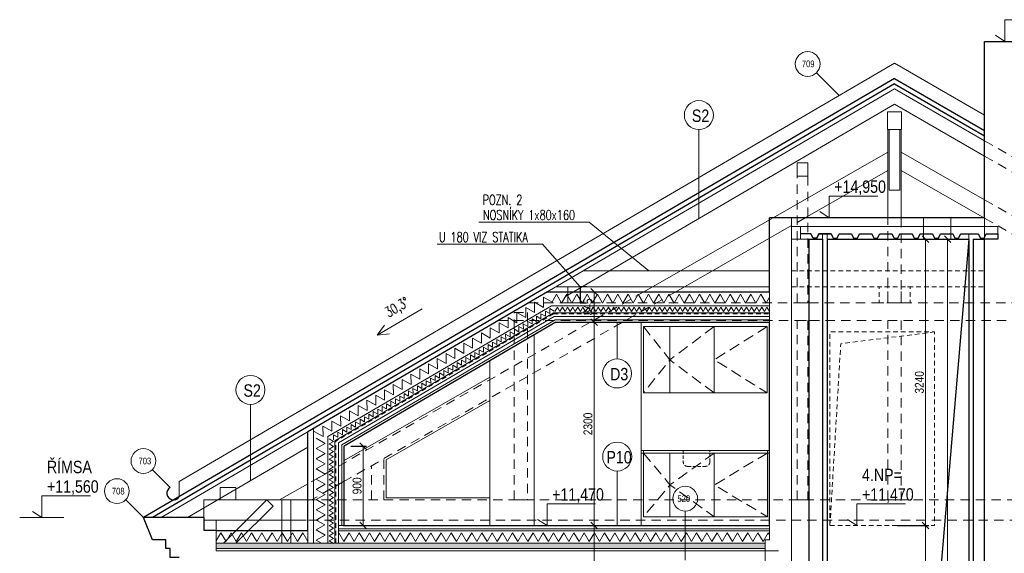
# Model space of a CAD drawing. Header units: millimetres. Extents: x -300958 to -108039, y 30118 to 292543.
# Tile 31 of 256: x -234933 to -223810, y 81065 to 87098. Entities that reach past the tile are written whole.
import ezdxf
from ezdxf.enums import TextEntityAlignment as Align

# ---------------------------------------------------------------- set-up
doc = ezdxf.new("R2010")
doc.units = ezdxf.units.MM
doc.header["$MEASUREMENT"] = 0
doc.linetypes.add('DGN Style 2', pattern=[879.857395, 527.914437, -351.942958])
doc.linetypes.add('HIDDEN', pattern=[0.375, 0.25, -0.125])
doc.layers.get('0').update_dxf_attribs({"lineweight": 13})
doc.layers.get('Defpoints').update_dxf_attribs({"color": 3, "lineweight": 13})
for name, color, linetype, lineweight in [('A_Vodorovné prvky krovu', 133, 'Continuous', 9), ('A_Řezy', 182, 'Continuous', 9), ('dims', 7, 'Continuous', 9), ('ETAPY', 7, 'Continuous', 0), ('legenda', 7, 'Continuous', 13), ('Materiály', 1, 'Continuous', 13), ('navrh', 1, 'Continuous', 9), ('OCEL', 7, 'Continuous', 13), ('popis', 7, 'Continuous', 9), ('PSV', 7, 'Continuous', 13), ('tenka', 7, 'Continuous', 13), ('výškové kóty', 7, 'Continuous', 13), ('walls', 7, 'Continuous', 13), ('zařizovací předměty', 7, 'Continuous', 9)]:
    doc.layers.add(name, color=color, linetype=linetype, lineweight=lineweight)
doc.layers.add('OBRYSY', color=7, linetype='Continuous', lineweight=0, plot=False)
doc.styles.add('STYLE-0', font='ARIALN.TTF')
doc.styles.add('Style-Arial', font='arial.ttf')
doc.dimstyles.new('arch', dxfattribs={"dimscale": 50, "dimtxt": 2.5, "dimasz": 2.5, "dimexe": 1.25, "dimexo": 0.9, "dimtad": 1, "dimdec": 0, "dimtxsty": 'STYLE-0', "dimblk": 'ARCHTICK', "dimcen": 2.5, "dimadec": 0, "dimazin": 0, "dimtfac": 1, "dimtdec": 0, "dimtmove": 2, "dimatfit": 3, "dimldrblk": 'ARCHTICK', "dimfxl": 0, "dimarcsym": 0})

# ---------------------------------------------------------------- blocks, each defined once
blk = doc.blocks.new('_ArchTick')
at = {"color": 0, "linetype": 'ByBlock', "flags": 128}
blk.add_lwpolyline([(-0.5, -0.5), (0.5, 0.5)], dxfattribs=at)
blk = doc.blocks.new('*D631')
at = {"layer": 'Defpoints', "color": 0, "linetype": 'Continuous'}
for p in [(-225097, 81378), (-225097, 77728), (-224700, 77728)]:
    blk.add_point(p, dxfattribs=at)
at = {"layer": 'dims', "color": 0, "linetype": 'Continuous', "lineweight": -2}
for p, q in [((-225022, 81378), (-224662, 81378)), ((-225022, 77728), (-224662, 77728))]:
    blk.add_line(p, q, dxfattribs=at)
at = {"layer": 'dims', "linetype": 'Continuous', "lineweight": 0}
blk.add_line((-224700, 81378), (-224700, 77728), dxfattribs=at)
at = {"layer": 'dims', "linetype": 'Continuous', "lineweight": 0, "xscale": 75, "yscale": 75, "zscale": 75}
for p, rotation in [((-224700, 81378), 90), ((-224700, 77728), 270)]:
    blk.add_blockref('_ArchTick', p, dxfattribs=dict(at, rotation=rotation))
at = {"layer": 'dims', "color": 0, "linetype": 'Continuous', "insert": (-224769, 79553), "char_height": 100, "attachment_point": 5, "rotation": 90, "style": 'STYLE-0'}
blk.add_mtext('3650', dxfattribs=at)
blk = doc.blocks.new('*D632')
at = {"layer": 'Defpoints', "color": 0, "linetype": 'Continuous'}
for p in [(-225097, 84618), (-225097, 81378), (-224700, 81378)]:
    blk.add_point(p, dxfattribs=at)
at = {"layer": 'dims', "color": 0, "linetype": 'Continuous', "lineweight": -2}
for p, q in [((-225022, 84618), (-224662, 84618)), ((-225022, 81378), (-224662, 81378))]:
    blk.add_line(p, q, dxfattribs=at)
at = {"layer": 'dims', "linetype": 'Continuous', "lineweight": 0}
blk.add_line((-224700, 84618), (-224700, 81378), dxfattribs=at)
at = {"layer": 'dims', "linetype": 'Continuous', "lineweight": 0, "xscale": 75, "yscale": 75, "zscale": 75}
for p, rotation in [((-224700, 84618), 90), ((-224700, 81378), 270)]:
    blk.add_blockref('_ArchTick', p, dxfattribs=dict(at, rotation=rotation))
at = {"layer": 'dims', "color": 0, "linetype": 'Continuous', "insert": (-224769, 82998), "char_height": 100, "attachment_point": 5, "rotation": 90, "style": 'STYLE-0'}
blk.add_mtext('3240', dxfattribs=at)
blk = doc.blocks.new('*D633')
at = {"layer": 'Defpoints', "color": 0, "linetype": 'Continuous'}
for p in [(-224847, 84618), (-224847, 65708), (-224450, 65708)]:
    blk.add_point(p, dxfattribs=at)
at = {"layer": 'dims', "color": 0, "linetype": 'Continuous', "lineweight": -2}
for p, q in [((-224772, 84618), (-224412, 84618)), ((-224772, 65708), (-224412, 65708))]:
    blk.add_line(p, q, dxfattribs=at)
at = {"layer": 'dims', "linetype": 'Continuous', "lineweight": 0}
blk.add_line((-224450, 84618), (-224450, 65708), dxfattribs=at)
at = {"layer": 'dims', "linetype": 'Continuous', "lineweight": 0, "xscale": 75, "yscale": 75, "zscale": 75}
for p, rotation in [((-224450, 84618), 90), ((-224450, 65708), 270)]:
    blk.add_blockref('_ArchTick', p, dxfattribs=dict(at, rotation=rotation))
at = {"layer": 'dims', "color": 0, "linetype": 'Continuous', "insert": (-224519, 75163), "char_height": 100, "attachment_point": 5, "rotation": 90, "style": 'STYLE-0'}
blk.add_mtext('18910', dxfattribs=at)
blk = doc.blocks.new('*D1250')
at = {"layer": 'Defpoints', "color": 0, "linetype": 'Continuous'}
for p in [(-231268, 82278), (-231051, 82278), (-231353, 81378)]:
    blk.add_point(p, dxfattribs=at)
at = {"layer": 'dims', "color": 0, "linetype": 'Continuous', "lineweight": -2}
for p, q in [((-231193, 82278), (-231014, 82278)), ((-231278, 81378), (-231014, 81378))]:
    blk.add_line(p, q, dxfattribs=at)
at = {"layer": 'dims', "linetype": 'Continuous', "lineweight": 0}
blk.add_line((-231051, 81378), (-231051, 82278), dxfattribs=at)
at = {"layer": 'dims', "linetype": 'Continuous', "lineweight": 0, "xscale": 75, "yscale": 75, "zscale": 75}
for p, rotation in [((-231051, 82278), 90), ((-231051, 81378), 270)]:
    blk.add_blockref('_ArchTick', p, dxfattribs=dict(at, rotation=rotation))
at = {"layer": 'dims', "color": 0, "linetype": 'Continuous', "insert": (-231121, 81828), "char_height": 100, "attachment_point": 5, "rotation": 90, "style": 'STYLE-0'}
blk.add_mtext('900', dxfattribs=at)
blk = doc.blocks.new('*D1693')
at = {"layer": 'Defpoints', "color": 0, "linetype": 'Continuous'}
for p in [(-228840, 81378), (-228840, 80568), (-228443, 80568)]:
    blk.add_point(p, dxfattribs=at)
at = {"layer": 'dims', "color": 0, "linetype": 'Continuous', "lineweight": -2}
for p, q in [((-228765, 81378), (-228405, 81378)), ((-228765, 80568), (-228405, 80568))]:
    blk.add_line(p, q, dxfattribs=at)
at = {"layer": 'dims', "linetype": 'Continuous', "lineweight": 0}
blk.add_line((-228443, 81378), (-228443, 80568), dxfattribs=at)
at = {"layer": 'dims', "linetype": 'Continuous', "lineweight": 0, "xscale": 75, "yscale": 75, "zscale": 75}
for p, rotation in [((-228443, 81378), 90), ((-228443, 80568), 270)]:
    blk.add_blockref('_ArchTick', p, dxfattribs=dict(at, rotation=rotation))
at = {"layer": 'dims', "color": 0, "linetype": 'Continuous', "insert": (-228513, 80754), "char_height": 100, "attachment_point": 5, "rotation": 90, "style": 'STYLE-0'}
blk.add_mtext('810', dxfattribs=at)
blk = doc.blocks.new('*D1694')
at = {"layer": 'Defpoints', "color": 0, "linetype": 'Continuous'}
for p in [(-228840, 83678), (-228840, 81378), (-228443, 81378)]:
    blk.add_point(p, dxfattribs=at)
at = {"layer": 'dims', "color": 0, "linetype": 'Continuous', "lineweight": -2}
for p, q in [((-228765, 83678), (-228405, 83678)), ((-228765, 81378), (-228405, 81378))]:
    blk.add_line(p, q, dxfattribs=at)
at = {"layer": 'dims', "linetype": 'Continuous', "lineweight": 0}
blk.add_line((-228443, 83678), (-228443, 81378), dxfattribs=at)
at = {"layer": 'dims', "linetype": 'Continuous', "lineweight": 0, "xscale": 75, "yscale": 75, "zscale": 75}
for p, rotation in [((-228443, 83678), 90), ((-228443, 81378), 270)]:
    blk.add_blockref('_ArchTick', p, dxfattribs=dict(at, rotation=rotation))
at = {"layer": 'dims', "color": 0, "linetype": 'Continuous', "insert": (-228513, 82528), "char_height": 100, "attachment_point": 5, "rotation": 90, "style": 'STYLE-0'}
blk.add_mtext('2300', dxfattribs=at)
blk = doc.blocks.new('*D1695')
at = {"layer": 'Defpoints', "color": 0, "linetype": 'Continuous'}
for p in [(-228840, 84023), (-228840, 83678), (-228443, 83678)]:
    blk.add_point(p, dxfattribs=at)
at = {"layer": 'dims', "color": 0, "linetype": 'Continuous', "lineweight": -2}
for p, q in [((-228765, 84023), (-228405, 84023)), ((-228765, 83678), (-228405, 83678))]:
    blk.add_line(p, q, dxfattribs=at)
at = {"layer": 'dims', "linetype": 'Continuous', "lineweight": 0}
blk.add_line((-228443, 84023), (-228443, 83678), dxfattribs=at)
at = {"layer": 'dims', "linetype": 'Continuous', "lineweight": 0, "xscale": 75, "yscale": 75, "zscale": 75}
for p, rotation in [((-228443, 84023), 90), ((-228443, 83678), 270)]:
    blk.add_blockref('_ArchTick', p, dxfattribs=dict(at, rotation=rotation))
at = {"layer": 'dims', "color": 0, "linetype": 'Continuous', "insert": (-228513, 83851), "char_height": 100, "attachment_point": 5, "rotation": 90, "style": 'STYLE-0'}
blk.add_mtext('345', dxfattribs=at)

msp = doc.modelspace()

# ---------------------------------------------------------------- hatches: boundary and pattern name
at = {"layer": 'Materiály', "linetype": 'Continuous', "lineweight": 0}
h = msp.add_hatch(dxfattribs=at)
h.set_pattern_fill('ANSI35', color=256, scale=250, style=0)
h.paths.add_polyline_path([(-226512.6, 81118.2), (-226512.6, 81178.2), (-232712.6, 81178.2), (-232712.6, 81118.2)])

# ---------------------------------------------------------------- linework, layer by layer
at = {"layer": 'A_Vodorovné prvky krovu'}
for p, q in [((-225050.6, 86316.8), (-233334.6, 81468.2)), ((-225050.6, 86316.8), (-224032.6, 85729.1)), ((-225050, 86143.3), (-228767.9, 83967.3)), ((-225050, 86143.3), (-224032.6, 85555.9)), ((-225125, 85600.2), (-227881.8, 84023.2)), ((-224975, 85600.2), (-224032.6, 85061.1)), ((-225125, 85392.8), (-226059.6, 84858.2)), ((-224975, 85392.8), (-224032.6, 84853.7)), ((-226212.6, 84770.7), (-227519.3, 84023.2)), ((-231677.7, 82264.1), (-233037.7, 81468.2)), ((-231677.7, 81851.7), (-231998.5, 81668.2))]:
    msp.add_line(p, q, dxfattribs=at)
at = {"layer": 'A_Vodorovné prvky krovu', "linetype": 'DGN Style 2', "ltscale": 0.2}
for p, q in [((-224032.6, 85729.1), (-223572.6, 85463.5)), ((-224032.6, 85555.9), (-223572.6, 85290.3)), ((-224032.6, 85061.1), (-223572.6, 84798)), ((-226059.6, 84858.2), (-226212.6, 84770.7)), ((-224032.6, 84853.7), (-223572.6, 84590.6)), ((-227881.8, 84023.2), (-231677.7, 81851.7)), ((-227519.3, 84023.2), (-231352.6, 81830.3)), ((-230817.7, 81668.2), (-230817.7, 82136.3)), ((-230957.7, 81668.2), (-230957.7, 82056.2)), ((-231267.7, 81880), (-231638, 81668.2))]:
    msp.add_line(p, q, dxfattribs=at)
at = {"layer": 'A_Vodorovné prvky krovu'}
for points in [[(-225125, 84858.2), (-225125, 85858.2), (-224975, 85858.2), (-224975, 84858.2)], [(-225110, 85858.2), (-225110, 85169.5), (-224990, 85169.5), (-224990, 85858.2)], [(-232852.6, 81438.2), (-232852.6, 81668.2), (-231697.6, 81668.2)], [(-231697.6, 81438.2), (-232852.6, 81438.2)]]:
    msp.add_lwpolyline(points, dxfattribs=at)
at = {"layer": 'A_Vodorovné prvky krovu', "linetype": 'DGN Style 2', "ltscale": 0.2}
for points in [[(-226151.4, 83898.2), (-226151.4, 85328.2), (-226031.4, 85328.2), (-226031.4, 83898.2)], [(-229345.7, 81668.2), (-229345.7, 83788.2), (-229195.7, 83788.2), (-229195.7, 81668.2)], [(-226151.4, 81668.2), (-226151.4, 83698.2), (-226031.4, 83698.2), (-226031.4, 81668.2)], [(-225125, 81668.2), (-225125, 83698.2), (-224975, 83698.2), (-224975, 81668.2)]]:
    msp.add_lwpolyline(points, close=True, dxfattribs=at)
for points in [[(-224975, 84858.2), (-224975, 83898.2), (-225125, 83898.2), (-225125, 84858.2)], [(-229182.9, 83898.2), (-220861.4, 83898.2)], [(-229524.6, 83698.2), (-220515, 83698.2)], [(-231697.6, 81668.2), (-218187.6, 81668.2)], [(-218187.6, 81438.2), (-231697.6, 81438.2)]]:
    msp.add_lwpolyline(points, dxfattribs=at)
at = {"layer": 'A_Řezy', "ltscale": 0.4}
for points in [[(-225130, 85858.2), (-224970, 85858.2), (-224970, 86058.2), (-225130, 86058.2), (-225130, 85858.2)], [(-226151.4, 85328.2), (-226031.4, 85328.2), (-226031.4, 85478.2), (-226151.4, 85478.2), (-226151.4, 85328.2)], [(-228740.3, 83898.2), (-228600.3, 83898.2), (-228600.3, 84078.2), (-228740.3, 84078.2), (-228740.3, 83898.2)], [(-232489.8, 81808.2), (-232669.8, 81808.2), (-232669.8, 81668.2), (-232489.8, 81668.2), (-232489.8, 81808.2)], [(-232852.6, 81438.2), (-232712.6, 81438.2), (-232712.6, 81328.2), (-232852.6, 81328.2), (-232852.6, 81438.2)]]:
    msp.add_lwpolyline(points, dxfattribs=at)
at = {"layer": 'dims', "linetype": 'Continuous', "flags": 128}
msp.add_lwpolyline([(-230385.5, 83828.2), (-230894.7, 83530.2), (-230755.6, 83547.7), (-230894.7, 83530.2), (-230811.3, 83642.8)], dxfattribs=at)
at = {"layer": 'ETAPY', "linetype": 'Continuous', "lineweight": 30}
msp.add_line((-224212.6, 84618.2), (-225812.6, 65708.2), dxfattribs=at)
at = {"layer": 'legenda', "linetype": 'Continuous'}
for p, q in [((-227260.5, 85855.5), (-227260.5, 84849.6)), ((-232325.9, 82749.1), (-232325.9, 81884.8))]:
    msp.add_line(p, q, dxfattribs=at)
at = {"layer": 'legenda', "linetype": 'Continuous', "lineweight": 0}
for p, q in [((-228184.5, 83262.1), (-228184.5, 83678.2)), ((-228183.1, 81994.7), (-228183.1, 81378.2))]:
    msp.add_line(p, q, dxfattribs=at)
for centre in [(-227260.5, 86019.3), (-228184.5, 83098.3), (-232325.9, 82912.8), (-228183.1, 82158.5)]:
    msp.add_circle(centre, 163.8, dxfattribs=at)
at = {"layer": 'Materiály', "linetype": 'Continuous'}
for p, q in [((-226212.6, 80758.2), (-226212.6, 84858.2)), ((-228925.9, 83863.2), (-231452.7, 82384.3)), ((-228904.3, 83783.2), (-231372.7, 82338.4)), ((-228925.9, 83863.2), (-226462.6, 83863.2)), ((-228904.3, 83783.2), (-226462.6, 83783.2)), ((-228893.4, 83743.2), (-231332.7, 82315.4)), ((-228882.6, 83703.2), (-231292.7, 82292.5)), ((-228893.4, 83743.2), (-226462.6, 83743.2)), ((-228882.6, 83703.2), (-226462.6, 83703.2)), ((-227912.7, 81378.2), (-227912.7, 83678.2)), ((-229122.7, 81378.2), (-229122.7, 83533.6)), ((-229622.7, 81378.2), (-229622.7, 83241)), ((-229622.7, 83056.1), (-231267.7, 82115)), ((-229622.7, 82791.1), (-230792.7, 82121.8)), ((-231612.7, 81178.2), (-231612.7, 82476)), ((-231452.7, 81178.2), (-231452.7, 82384.3)), ((-231372.7, 81178.2), (-231372.7, 82338.4)), ((-231332.7, 81178.2), (-231332.7, 82315.4)), ((-231292.7, 81378.2), (-231292.7, 82292.5)), ((-231677.7, 81318.2), (-231677.7, 81178.2)), ((-231267.7, 81378.2), (-231332.7, 81378.2))]:
    msp.add_line(p, q, dxfattribs=at)
at = {"layer": 'Materiály', "linetype": 'Continuous', "flags": 128}
msp.add_lwpolyline([(-223882.6, 84758.2), (-223882.6, 84676.9), (-224013.4, 84676.9), (-224037.7, 84628.2), (-224080.2, 84628.2), (-224104.6, 84676.9), (-224302.1, 84676.9), (-224326.5, 84628.2), (-224369, 84628.2), (-224393.4, 84676.9), (-224530.9, 84676.9), (-224555.2, 84628.2), (-224597.7, 84628.2), (-224622.1, 84676.9), (-224759.6, 84676.9), (-224784, 84628.2), (-224826.5, 84628.2), (-224850.9, 84676.9), (-224988.4, 84676.9), (-225012.7, 84628.2), (-225055.2, 84628.2), (-225079.6, 84676.9), (-225217.1, 84676.9), (-225241.5, 84628.2), (-225284, 84628.2), (-225308.4, 84676.9), (-225445.9, 84676.9), (-225470.2, 84628.2), (-225512.7, 84628.2), (-225537.1, 84676.9), (-225674.6, 84676.9), (-225699, 84628.2), (-225741.5, 84628.2), (-225765.9, 84676.9), (-225903.4, 84676.9), (-225927.7, 84628.2), (-225970.2, 84628.2), (-225994.6, 84676.9), (-226112.6, 84676.9), (-226112.6, 84676.9), (-226112.6, 84676.9), (-226112.6, 84676.9), (-226112.6, 84676.9), (-226112.6, 84758.2)], close=True, dxfattribs=at)
for points in [[(-228926.1, 83893.2), (-228926.1, 83893.2), (-228868.4, 83993.2), (-228810.7, 83893.2), (-228752.9, 83993.2), (-228695.2, 83893.2), (-228637.5, 83993.2), (-228579.7, 83893.2), (-228522, 83993.2), (-228464.3, 83893.2), (-228406.5, 83993.2), (-228348.8, 83893.2), (-228291.1, 83993.2), (-228233.3, 83893.2), (-228175.6, 83993.2), (-228117.8, 83893.2), (-228060.1, 83993.2), (-228002.4, 83893.2), (-227944.6, 83993.2), (-227886.9, 83893.2), (-227829.2, 83993.2), (-227771.4, 83893.2), (-227713.7, 83993.2), (-227656, 83893.2), (-227598.2, 83993.2), (-227540.5, 83893.2), (-227482.8, 83993.2), (-227425, 83893.2), (-227367.3, 83993.2), (-227309.6, 83893.2), (-227251.8, 83993.2), (-227194.1, 83893.2), (-227136.4, 83993.2), (-227078.6, 83893.2), (-227020.9, 83993.2), (-226963.1, 83893.2), (-226905.4, 83993.2), (-226847.7, 83893.2), (-226789.9, 83993.2), (-226732.2, 83893.2), (-226674.5, 83993.2), (-226616.7, 83893.2), (-226559, 83993.2), (-226501.3, 83893.2), (-226462.6, 83960.2)], [(-230116.4, 83326), (-230016.4, 83268.3), (-230016.4, 83383.7), (-229916.4, 83326), (-229916.4, 83441.5), (-229816.4, 83383.7), (-229816.4, 83499.2), (-229716.4, 83441.5), (-229716.4, 83556.9), (-229616.4, 83499.2), (-229616.4, 83614.7), (-229516.4, 83556.9), (-229516.4, 83672.4), (-229416.4, 83614.7), (-229416.4, 83730.1), (-229316.4, 83672.4), (-229316.4, 83787.9), (-229216.4, 83730.1), (-229216.4, 83845.6), (-229116.4, 83787.9), (-229116.4, 83903.4), (-229016.4, 83845.6), (-229016.4, 83961.1), (-228916.4, 83903.4), (-228916.4, 83903.4)], [(-228894.3, 83804), (-228894.3, 83804), (-228894.3, 83804), (-228944.5, 83832.6), (-228944.1, 83774.9), (-228994.3, 83803.5), (-228994, 83745.7), (-229044.1, 83774.3), (-229043.8, 83716.6), (-229094, 83745.2), (-229093.7, 83687.5), (-229143.8, 83716.1), (-229143.5, 83658.4), (-229193.7, 83687), (-229193.4, 83629.2), (-229243.5, 83657.8), (-229243.2, 83600.1), (-229293.4, 83628.7), (-229293.1, 83571), (-229343.2, 83599.6), (-229342.9, 83541.8), (-229342.9, 83541.8)], [(-228887.5, 83798.2), (-228858.6, 83848.2), (-228829.7, 83798.2), (-228800.9, 83848.2), (-228772, 83798.2), (-228743.1, 83848.2), (-228714.3, 83798.2), (-228685.4, 83848.2), (-228656.5, 83798.2), (-228627.7, 83848.2), (-228598.8, 83798.2), (-228569.9, 83848.2), (-228541.1, 83798.2), (-228512.2, 83848.2), (-228483.3, 83798.2), (-228454.5, 83848.2), (-228425.6, 83798.2), (-228396.7, 83848.2), (-228367.8, 83798.2), (-228339, 83848.2), (-228310.1, 83798.2), (-228281.2, 83848.2), (-228252.4, 83798.2), (-228252.4, 83798.2)], [(-228252.4, 83798.2), (-228223.5, 83848.2), (-228194.6, 83798.2), (-228165.8, 83848.2), (-228136.9, 83798.2), (-228108, 83848.2), (-228079.2, 83798.2), (-228050.3, 83848.2), (-228021.4, 83798.2), (-227992.6, 83848.2), (-227963.7, 83798.2), (-227934.8, 83848.2), (-227906, 83798.2), (-227877.1, 83848.2), (-227848.2, 83798.2), (-227819.4, 83848.2), (-227790.5, 83798.2), (-227761.6, 83848.2), (-227732.8, 83798.2), (-227703.9, 83848.2), (-227675, 83798.2), (-227675, 83798.2)], [(-227097.7, 83798.2), (-227126.5, 83848.2), (-227155.4, 83798.2), (-227184.3, 83848.2), (-227213.1, 83798.2), (-227242, 83848.2), (-227270.9, 83798.2), (-227299.7, 83848.2), (-227328.6, 83798.2), (-227357.5, 83848.2), (-227386.4, 83798.2), (-227415.2, 83848.2), (-227444.1, 83798.2), (-227473, 83848.2), (-227501.8, 83798.2), (-227530.7, 83848.2), (-227559.6, 83798.2), (-227588.4, 83848.2), (-227617.3, 83798.2), (-227646.2, 83848.2), (-227675, 83798.2), (-227675, 83798.2)], [(-226462.6, 83798.2), (-226491.5, 83848.2), (-226520.3, 83798.2), (-226549.2, 83848.2), (-226578.1, 83798.2), (-226606.9, 83848.2), (-226635.8, 83798.2), (-226664.7, 83848.2), (-226693.5, 83798.2), (-226722.4, 83848.2), (-226751.3, 83798.2), (-226780.1, 83848.2), (-226809, 83798.2), (-226837.9, 83848.2), (-226866.7, 83798.2), (-226895.6, 83848.2), (-226924.5, 83798.2), (-226953.3, 83848.2), (-226982.2, 83798.2), (-227011.1, 83848.2), (-227039.9, 83798.2), (-227068.8, 83848.2), (-227097.7, 83798.2), (-227097.7, 83798.2)], [(-229342.9, 83541.8), (-229393.1, 83570.4), (-229392.8, 83512.7), (-229442.9, 83541.3), (-229442.6, 83483.6), (-229492.8, 83512.2), (-229492.5, 83454.4), (-229542.6, 83483.1), (-229542.3, 83425.3), (-229592.5, 83453.9), (-229592.2, 83396.2), (-229642.3, 83424.8), (-229642, 83367.1), (-229692.2, 83395.7), (-229691.9, 83337.9), (-229742, 83366.5), (-229741.7, 83308.8), (-229791.9, 83337.4), (-229791.6, 83279.7), (-229841.7, 83308.3), (-229841.4, 83250.5), (-229841.4, 83250.5)], [(-230116.4, 83326), (-230115, 83210.5), (-230215.7, 83267.1), (-230214.3, 83151.6), (-230315, 83208.2), (-230313.6, 83092.7), (-230414.3, 83149.2), (-230412.9, 83033.8), (-230513.6, 83090.3), (-230512.2, 82974.9), (-230612.9, 83031.4), (-230611.5, 82915.9), (-230712.2, 82972.5), (-230710.8, 82857), (-230811.5, 82913.6), (-230810.1, 82798.1), (-230910.8, 82854.6), (-230909.4, 82739.2), (-231010.1, 82795.7), (-231008.7, 82680.3), (-231109.4, 82736.8), (-231108.1, 82621.3), (-231208.7, 82677.9), (-231208.7, 82677.9), (-231208.7, 82677.9)], [(-229841.4, 83250.5), (-229891.6, 83279.2), (-229891.3, 83221.4), (-229941.4, 83250), (-229941.1, 83192.3), (-229991.3, 83220.9), (-229991, 83163.2), (-230041.1, 83191.8), (-230040.8, 83134), (-230091, 83162.6), (-230090.7, 83104.9), (-230140.8, 83133.5), (-230140.5, 83075.8), (-230190.7, 83104.4), (-230190.4, 83046.6), (-230240.5, 83075.2), (-230240.2, 83017.5), (-230290.4, 83046.1), (-230290, 82988.4), (-230340.2, 83017), (-230339.9, 82959.3), (-230339.9, 82959.3)], [(-230838.4, 82668), (-230838.7, 82725.7), (-230788.5, 82697.1), (-230788.8, 82754.8), (-230738.7, 82726.2), (-230739, 82784), (-230688.8, 82755.4), (-230689.1, 82813.1), (-230639, 82784.5), (-230639.3, 82842.2), (-230589.1, 82813.6), (-230589.4, 82871.3), (-230539.3, 82842.7), (-230539.6, 82900.5), (-230489.4, 82871.9), (-230489.7, 82929.6), (-230439.6, 82901), (-230439.9, 82958.7), (-230389.7, 82930.1), (-230390, 82987.9), (-230339.9, 82959.3), (-230339.9, 82959.3)], [(-231208.7, 82677.9), (-231207.4, 82562.4), (-231308, 82619), (-231306.7, 82503.5), (-231407.3, 82560.1), (-231406, 82444.6), (-231506.7, 82501.1), (-231505.3, 82385.7), (-231606, 82442.2), (-231606, 82442.2), (-231606, 82442.2)], [(-231386.7, 82347.5), (-231387, 82405.3), (-231336.9, 82376.7), (-231337.2, 82434.4), (-231287, 82405.8), (-231287.3, 82463.5), (-231237.2, 82434.9), (-231237.5, 82492.7), (-231187.3, 82464.1), (-231187.6, 82521.8), (-231137.5, 82493.2), (-231137.8, 82550.9), (-231087.6, 82522.3), (-231087.9, 82580.1), (-231037.8, 82551.5), (-231038.1, 82609.2), (-230987.9, 82580.6), (-230988.2, 82638.3), (-230938.1, 82609.7), (-230938.4, 82667.4), (-230888.2, 82638.8), (-230888.5, 82696.6), (-230838.4, 82668), (-230838.4, 82668)], [(-231582.7, 82365.4), (-231482.7, 82307.7), (-231582.7, 82250), (-231482.7, 82192.2), (-231582.7, 82134.5), (-231482.7, 82076.8), (-231582.7, 82019), (-231482.7, 81961.3), (-231582.7, 81903.6), (-231482.7, 81845.8), (-231582.7, 81788.1), (-231482.7, 81730.4), (-231582.7, 81672.6), (-231482.7, 81614.9), (-231582.7, 81557.2), (-231482.7, 81499.4), (-231582.7, 81441.7), (-231485, 81385.3)], [(-231437.7, 82359.3), (-231387.7, 82330.4), (-231437.7, 82301.5), (-231387.7, 82272.7), (-231437.7, 82243.8), (-231387.7, 82214.9), (-231437.7, 82186.1), (-231387.7, 82157.2), (-231437.7, 82128.3), (-231387.7, 82099.4), (-231437.7, 82070.6), (-231387.7, 82041.7), (-231437.7, 82012.8), (-231387.7, 81984), (-231437.7, 81955.1), (-231387.7, 81926.2), (-231437.7, 81897.4), (-231387.7, 81868.5), (-231437.7, 81839.6), (-231387.7, 81810.8), (-231437.7, 81781.9), (-231387.7, 81753), (-231437.7, 81724.2), (-231437.7, 81724.2)], [(-231437.7, 81724.2), (-231387.7, 81695.3), (-231437.7, 81666.4), (-231387.7, 81637.6), (-231437.7, 81608.7), (-231387.7, 81579.8), (-231437.7, 81551), (-231387.7, 81522.1), (-231437.7, 81493.2), (-231387.7, 81464.4), (-231437.7, 81435.5), (-231387.7, 81406.6), (-231437.7, 81377.8), (-231387.7, 81348.9), (-231437.7, 81320), (-231387.7, 81291.2), (-231437.7, 81262.3), (-231387.7, 81233.4), (-231437.7, 81204.6), (-231387.7, 81175.7), (-231387.7, 81175.7), (-231387.7, 81175.7)], [(-231521.7, 81178.2), (-231582.7, 81213.4), (-231482.7, 81271.1), (-231582.7, 81328.9), (-231485, 81385.3)], [(-232712.6, 81205.7), (-232659.2, 81298.2), (-232601.5, 81198.2), (-232543.8, 81298.2), (-232486, 81198.2), (-232428.3, 81298.2), (-232370.6, 81198.2), (-232312.8, 81298.2), (-232255.1, 81198.2), (-232197.3, 81298.2), (-232139.6, 81198.2), (-232081.9, 81298.2), (-232024.1, 81198.2), (-231966.4, 81298.2), (-231908.7, 81198.2), (-231850.9, 81298.2), (-231793.2, 81198.2), (-231735.5, 81298.2), (-231677.7, 81198.2), (-231677.7, 81198.2)], [(-231332.7, 81288.2), (-231327, 81298.2)], [(-229941.3, 81298.2), (-229999, 81198.2), (-230056.8, 81298.2), (-230114.5, 81198.2), (-230172.3, 81298.2), (-230230, 81198.2), (-230287.7, 81298.2), (-230345.5, 81198.2), (-230403.2, 81298.2), (-230460.9, 81198.2), (-230518.7, 81298.2), (-230576.4, 81198.2), (-230634.1, 81298.2), (-230691.9, 81198.2), (-230749.6, 81298.2), (-230807.3, 81198.2), (-230865.1, 81298.2), (-230922.8, 81198.2), (-230980.5, 81298.2), (-231038.3, 81198.2), (-231096, 81298.2), (-231153.7, 81198.2), (-231211.5, 81298.2), (-231269.2, 81198.2), (-231327, 81298.2)], [(-228555.7, 81298.2), (-228613.4, 81198.2), (-228671.1, 81298.2), (-228728.9, 81198.2), (-228786.6, 81298.2), (-228844.3, 81198.2), (-228902.1, 81298.2), (-228959.8, 81198.2), (-229017.5, 81298.2), (-229075.3, 81198.2), (-229133, 81298.2), (-229190.8, 81198.2), (-229248.5, 81298.2), (-229306.2, 81198.2), (-229364, 81298.2), (-229421.7, 81198.2), (-229479.4, 81298.2), (-229537.2, 81198.2), (-229594.9, 81298.2), (-229652.6, 81198.2), (-229710.4, 81298.2), (-229768.1, 81198.2), (-229825.8, 81298.2), (-229883.6, 81198.2), (-229941.3, 81298.2)], [(-227170, 81298.2), (-227227.8, 81198.2), (-227285.5, 81298.2), (-227343.2, 81198.2), (-227401, 81298.2), (-227458.7, 81198.2), (-227516.4, 81298.2), (-227574.2, 81198.2), (-227631.9, 81298.2), (-227689.6, 81198.2), (-227747.4, 81298.2), (-227805.1, 81198.2), (-227862.8, 81298.2), (-227920.6, 81198.2), (-227978.3, 81298.2), (-228036.1, 81198.2), (-228093.8, 81298.2), (-228151.5, 81198.2), (-228209.3, 81298.2), (-228267, 81198.2), (-228324.7, 81298.2), (-228382.5, 81198.2), (-228440.2, 81298.2), (-228497.9, 81198.2), (-228555.7, 81298.2)], [(-227170, 81298.2), (-227112.3, 81198.2), (-227054.6, 81298.2), (-226996.8, 81198.2), (-226939.1, 81298.2), (-226881.4, 81198.2), (-226823.6, 81298.2), (-226765.9, 81198.2), (-226708.1, 81298.2), (-226650.4, 81198.2), (-226592.7, 81298.2), (-226534.9, 81198.2), (-226477.2, 81298.2), (-226462.6, 81272.9)]]:
    msp.add_lwpolyline(points, dxfattribs=at)
at = {"layer": 'Materiály', "linetype": 'Continuous'}
msp.add_lwpolyline([(-230792.7, 82121.8), (-230792.7, 81693.2), (-229622.7, 81693.2)], dxfattribs=at)
for points in [[(-224032.6, 84858.2), (-224032.6, 84758.2), (-226212.6, 84758.2), (-226212.6, 84858.2)], [(-226112.6, 84618.2), (-226212.6, 84618.2), (-226212.6, 84758.2), (-226112.6, 84758.2)]]:
    msp.add_3dface(points, dxfattribs=at)
at = {"layer": 'navrh', "linetype": 'Continuous', "lineweight": 30}
for p, q in [((-225050.9, 86432.5), (-233532.6, 81468.2)), ((-225050.9, 86432.5), (-224032.6, 85844.6)), ((-225050.7, 86374.7), (-233433.6, 81468.2)), ((-225050.7, 86374.7), (-224032.6, 85786.8)), ((-228969.3, 84023.2), (-231677.7, 82438)), ((-228969.3, 84023.2), (-226462.6, 84023.2)), ((-228875.8, 83678.2), (-231267.7, 82278.2)), ((-228875.8, 83678.2), (-226462.6, 83678.2)), ((-231677.7, 81318.2), (-231677.7, 82438)), ((-231267.7, 81378.2), (-231267.7, 82278.2)), ((-231677.7, 81318.2), (-232712.6, 81318.2)), ((-231267.7, 81378.2), (-226462.6, 81378.2))]:
    msp.add_line(p, q, dxfattribs=at)
at = {"layer": 'navrh', "linetype": 'Continuous'}
for p, q in [((-228567.8, 84258.2), (-226462.6, 84258.2)), ((-228875.4, 84078.2), (-226462.6, 84078.2)), ((-231332.7, 81343.2), (-226462.6, 81343.2)), ((-231332.7, 81318.2), (-226462.6, 81318.2)), ((-232712.6, 81178.2), (-226512.6, 81178.2)), ((-232712.6, 81118.2), (-226512.6, 81118.2))]:
    msp.add_line(p, q, dxfattribs=at)
at = {"layer": 'navrh', "linetype": 'DGN Style 2', "lineweight": 0, "ltscale": 0.1}
for p, q in [((-226212.6, 84258.2), (-224032.6, 84258.2)), ((-226212.6, 84078.2), (-224032.6, 84078.2)), ((-228901.5, 83773.2), (-231362.7, 82332.6)), ((-228901.5, 83773.2), (-226462.6, 83773.2)), ((-231362.7, 81178.2), (-231362.7, 82332.6))]:
    msp.add_line(p, q, dxfattribs=at)
at = {"layer": 'navrh', "linetype": 'Continuous', "lineweight": 0, "flags": 128}
msp.add_lwpolyline([(-223882.6, 84676.9), (-224013.4, 84676.9), (-224037.7, 84628.2), (-224080.2, 84628.2), (-224104.6, 84676.9), (-224302.1, 84676.9), (-224326.5, 84628.2), (-224369, 84628.2), (-224393.4, 84676.9), (-224530.9, 84676.9), (-224555.2, 84628.2), (-224597.7, 84628.2), (-224622.1, 84676.9), (-224759.6, 84676.9), (-224784, 84628.2), (-224826.5, 84628.2), (-224850.9, 84676.9), (-224988.4, 84676.9), (-225012.7, 84628.2), (-225055.2, 84628.2), (-225079.6, 84676.9), (-225217.1, 84676.9), (-225241.5, 84628.2), (-225284, 84628.2), (-225308.4, 84676.9), (-225308.4, 84676.9)], dxfattribs=at)
at = {"layer": 'navrh', "linetype": 'Continuous', "lineweight": 30, "flags": 128}
msp.add_lwpolyline([(-228530.3, 84078.2), (-228600.3, 84078.2), (-228600.3, 83898.2), (-228530.3, 83898.2)], dxfattribs=at)
at = {"layer": 'navrh', "linetype": 'DGN Style 2', "lineweight": 0, "ltscale": 0.1, "flags": 128}
for points in [[(-225225, 83898.2), (-225125, 83898.2), (-225125, 84078.2), (-225225, 84078.2), (-225225, 83898.2)], [(-224875, 83898.2), (-224975, 83898.2), (-224975, 84078.2), (-224875, 84078.2), (-224875, 83898.2)]]:
    msp.add_lwpolyline(points, dxfattribs=at)
at = {"layer": 'navrh', "linetype": 'Continuous', "lineweight": 30}
msp.add_arc((-233194.6, 81744.5), 75, 120.00037, 325.77743, dxfattribs=at)
at = {"layer": 'OBRYSY', "linetype": 'DGN Style 2'}
for p, q in [((-224722.6, 84618.2), (-224722.6, 84858.2)), ((-224412.6, 84618.2), (-224412.6, 84858.2))]:
    msp.add_line(p, q, dxfattribs=at)
at = {"layer": 'OCEL', "ltscale": 25}
for p, q in [((-232631.2, 81178.2), (-232141.2, 81668.2)), ((-232141.2, 81668.2), (-232070.5, 81597.5)), ((-231971.2, 81668.2), (-231971.2, 81178.2)), ((-231871.2, 81668.2), (-231871.2, 81178.2)), ((-232489.8, 81178.2), (-232070.5, 81597.5))]:
    msp.add_line(p, q, dxfattribs=at)
at = {"layer": 'PSV', "linetype": 'Continuous', "lineweight": 0}
for p, q in [((-225675.1, 86240.9), (-225932.9, 86498.7)), ((-233434.4, 82011.7), (-233232.1, 81809.4)), ((-233734.8, 81670.4), (-233532.6, 81468.2)), ((-227415.5, 81543.3), (-227416.9, 80988.2))]:
    msp.add_line(p, q, dxfattribs=at)
for centre in [(-226031.9, 86597.7), (-233534.6, 82109.5), (-233835.1, 81768.2), (-227414.7, 81683.4)]:
    msp.add_circle(centre, 140.1, dxfattribs=at)
at = {"layer": 'tenka', "linetype": 'Continuous'}
for p, q in [((-225051.4, 86606), (-233132.6, 81876.1)), ((-225051.4, 86606), (-224032.6, 86017.8)), ((-224032.6, 84618.2), (-224032.6, 84858.2)), ((-225862.6, 84618.2), (-225862.6, 84676.9)), ((-225812.6, 84618.2), (-225812.6, 84676.9)), ((-224212.6, 84618.2), (-224212.6, 84676.9)), ((-226462.6, 84023.2), (-226462.6, 83678.2)), ((-233132.6, 81702.3), (-233132.6, 81876.1)), ((-232712.6, 81318.2), (-232712.6, 81093.2)), ((-226462.6, 81378.2), (-226462.6, 81218.2)), ((-226512.6, 81218.2), (-226462.6, 81218.2)), ((-226512.6, 80953.2), (-226512.6, 81218.2)), ((-232712.6, 81093.2), (-226362.6, 81093.2))]:
    msp.add_line(p, q, dxfattribs=at)
at = {"layer": 'tenka', "linetype": 'Continuous', "flags": 128}
for points in [[(-227826.7, 84258.2), (-228498.2, 84809.9), (-229744.2, 84809.9)], [(-226012.6, 84618.2), (-226112.6, 84618.2), (-226112.6, 84758.2), (-223882.6, 84758.2), (-223882.6, 84618.2), (-224162.6, 84618.2)], [(-228600.3, 84078.2), (-229027.9, 84560.7), (-230215.5, 84560.7)], [(-224212.6, 84618.2), (-225812.6, 84618.2)]]:
    msp.add_lwpolyline(points, dxfattribs=at)
at = {"layer": 'tenka', "linetype": 'DGN Style 2', "ltscale": 0.1, "flags": 128}
msp.add_lwpolyline([(-225779.6, 81378.2), (-225658, 83434.9), (-224599.6, 83568.2)], dxfattribs=at)
msp.add_lwpolyline([(-225779.6, 81378.2), (-224599.6, 81378.2), (-224599.6, 83568.2), (-225779.6, 83568.2)], close=True, dxfattribs=at)
at = {"layer": 'výškové kóty', "linetype": 'Continuous'}
msp.add_line((-234932.6, 81468.2), (-234432.6, 81468.2), dxfattribs=at)
at = {"layer": 'výškové kóty', "linetype": 'Continuous', "flags": 128}
for points in [[(-223253.9, 87098.4), (-223802.6, 87098.4), (-223802.6, 86852.9), (-223909, 86923.4)], [(-234133.9, 81713.6), (-234682.6, 81713.6), (-234682.6, 81468.2), (-234789, 81538.6)]]:
    msp.add_lwpolyline(points, dxfattribs=at)
at = {"layer": 'výškové kóty', "linetype": 'Continuous', "lineweight": 0, "flags": 128}
for points in [[(-225240.6, 85103.6), (-225789.3, 85103.6), (-225789.3, 84858.2), (-225895.7, 84928.6)], [(-228426.9, 81623.6), (-228975.6, 81623.6), (-228975.6, 81378.2), (-229082, 81448.6)], [(-224926.8, 81623.6), (-225475.5, 81623.6), (-225475.5, 81378.2), (-225582, 81448.6)]]:
    msp.add_lwpolyline(points, dxfattribs=at)
at = {"layer": 'walls', "linetype": 'Continuous', "lineweight": 30}
for p, q in [((-224032.6, 86852.9), (-223572.6, 86852.9)), ((-224032.6, 84858.2), (-224032.6, 86852.9)), ((-224032.6, 84858.2), (-226462.6, 84858.2)), ((-226462.6, 84023.2), (-226462.6, 84858.2)), ((-226012.6, 84618.2), (-225862.6, 84618.2)), ((-226012.6, 80758.2), (-226012.6, 84618.2)), ((-225862.6, 84618.2), (-225862.6, 65708.2)), ((-225812.6, 84618.2), (-225812.6, 65708.2)), ((-225812.6, 84618.2), (-224212.6, 84618.2)), ((-224212.6, 84618.2), (-224212.6, 65708.2)), ((-224162.6, 84618.2), (-224162.6, 65708.2)), ((-224162.6, 84618.2), (-224032.6, 84618.2)), ((-224032.6, 81218.2), (-224032.6, 84618.2)), ((-226462.6, 81378.2), (-226462.6, 83678.2)), ((-232852.6, 81468.2), (-233532.6, 81468.2)), ((-232712.6, 81318.2), (-232712.6, 81328.2)), ((-224032.6, 77768.2), (-224032.6, 81218.2))]:
    msp.add_line(p, q, dxfattribs=at)
at = {"layer": 'walls', "linetype": 'Continuous', "lineweight": 30, "flags": 128}
for points in [[(-225765.9, 84676.9), (-225903.4, 84676.9), (-225927.7, 84628.2), (-225970.2, 84628.2), (-225994.6, 84676.9), (-226112.6, 84676.9)], [(-225970.2, 84628.2), (-225932.6, 84628.2), (-225927.7, 84628.2), (-225903.4, 84676.9), (-225765.9, 84676.9), (-225741.5, 84628.2), (-225699, 84628.2), (-225674.6, 84676.9), (-225537.1, 84676.9), (-225512.7, 84628.2), (-225470.2, 84628.2), (-225445.9, 84676.9), (-225308.4, 84676.9), (-225284, 84628.2), (-225241.5, 84628.2), (-225217.1, 84676.9), (-225079.6, 84676.9), (-225055.2, 84628.2), (-225012.7, 84628.2), (-224988.4, 84676.9), (-224850.9, 84676.9), (-224826.5, 84628.2), (-224784, 84628.2), (-224759.6, 84676.9), (-224622.1, 84676.9), (-224597.7, 84628.2), (-224555.2, 84628.2), (-224530.9, 84676.9), (-224393.4, 84676.9), (-224369, 84628.2), (-224326.5, 84628.2), (-224302.1, 84676.9), (-224104.6, 84676.9), (-224080.2, 84628.2), (-224037.7, 84628.2), (-224013.4, 84676.9), (-223882.6, 84676.9), (-223882.6, 84618.2), (-224022.6, 84618.2)], [(-233132.6, 81018.2), (-233232.6, 81018.2), (-233232.6, 81118.2), (-233282.6, 81118.2), (-233282.6, 81218.2), (-233432.6, 81218.2), (-233532.6, 81468.2)], [(-232852.6, 81468.2), (-232852.6, 81328.2), (-232712.6, 81328.2)]]:
    msp.add_lwpolyline(points, dxfattribs=at)
at = {"layer": 'zařizovací předměty', "linetype": 'Continuous', "lineweight": 9}
for p, q in [((-227912.6, 82228.2), (-226462.6, 82228.2)), ((-227912.6, 82198.2), (-226462.6, 82198.2))]:
    msp.add_line(p, q, dxfattribs=at)
for points in [[(-227587.6, 83628.2), (-227587.6, 82878.2), (-227887.6, 82878.2), (-227887.6, 83628.2)], [(-227087.6, 83628.2), (-227087.6, 82878.2), (-227587.6, 82878.2), (-227587.6, 83628.2)], [(-226487.6, 83628.2), (-226487.6, 82878.2), (-227087.6, 82878.2), (-227087.6, 83628.2)], [(-226486.6, 82228.2), (-226486.6, 81478.2), (-227886.6, 81478.2), (-227886.6, 82228.2)], [(-227586.6, 82198.2), (-227586.6, 81478.2), (-227886.6, 81478.2), (-227886.6, 82198.2)], [(-226486.6, 82198.2), (-227086.6, 82198.2), (-227086.6, 81478.2), (-226486.6, 81478.2)]]:
    msp.add_lwpolyline(points, close=True, dxfattribs=at)
at = {"layer": 'zařizovací předměty', "linetype": 'HIDDEN', "lineweight": 9, "ltscale": 500, "flags": 128}
for points in [[(-227887.6, 83628.2), (-227587.6, 83253.2), (-227887.6, 82878.2)], [(-227087.6, 83628.2), (-227587.6, 83253.2), (-227087.6, 82878.2)], [(-226487.6, 83628.2), (-227087.6, 83253.2), (-226487.6, 82878.2)], [(-227886.6, 82198.2), (-227586.6, 81838.2), (-227886.6, 81478.2)], [(-227086.6, 82198.2), (-227586.6, 81838.2), (-227086.6, 81478.2)], [(-226486.6, 82198.2), (-227086.6, 81838.2), (-226486.6, 81478.2)]]:
    msp.add_lwpolyline(points, dxfattribs=at)
at = {"layer": 'zařizovací předměty', "linetype": 'HIDDEN', "lineweight": 9, "ltscale": 150, "flags": 128}
for points in [[(-227436.6, 82228.2), (-227436.6, 82098.2)], [(-227136.6, 82098.2), (-227136.6, 82228.2)], [(-227386.6, 82048.2), (-227186.6, 82048.2)]]:
    msp.add_lwpolyline(points, dxfattribs=at)
at = {"layer": 'zařizovací předměty', "linetype": 'HIDDEN', "lineweight": 9, "ltscale": 150, "extrusion": (0, 0, -1)}
for centre, start, end in [((227386.6, 82098.2), 270, 0), ((227186.6, 82098.2), 180, 270)]:
    msp.add_arc(centre, 50, start, end, dxfattribs=at)

# ---------------------------------------------------------------- texts
at = {"layer": 'dims', "linetype": 'Continuous', "insert": (-230784.6, 83763.4), "char_height": 112, "attachment_point": 4, "rotation": 30.34116, "line_spacing_factor": 0.765173, "style": 'Style-Arial'}
msp.add_mtext('{\\Fromans|c238;\\W0.71429;30,3°}', dxfattribs=at)
at = {"layer": 'legenda', "linetype": 'Continuous', "lineweight": 0, "char_height": 140, "attachment_point": 1, "style": 'STYLE-0'}
for s, insert, width in [('S2', (-227339.3, 86082.1), 298.375), ('D3', (-228263.3, 83161), 298.375), ('S2', (-232404.7, 82975.6), 298.375), ('P10', (-228304.6, 82221.2), 1046.843)]:
    msp.add_mtext(s, dxfattribs=dict(at, insert=insert, width=width))
at = {"layer": 'popis', "linetype": 'Continuous', "char_height": 112, "attachment_point": 4, "rotation": 0.00116, "line_spacing_factor": 0.765173, "style": 'Style-Arial'}
for s, insert in [('{\\Fromans|c238;\\W0.71429;POZN. 2}', (-229703.2, 85060.9)), ('\\A1;{\\Fromans|c238;\\W0.7143;NOSNÍKY 1x80x160}', (-229698.2, 84890.5)), ('\\A1;{\\Fromans|c238;\\W0.7143; \\PU 180 VIZ STATIKA}', (-230197, 84711.9))]:
    msp.add_mtext(s, dxfattribs=dict(at, insert=insert))
at = {"layer": 'PSV', "linetype": 'Continuous', "lineweight": 0, "style": 'STYLE-0'}
for s, p in [('709', (-226025.6, 86598.7)), ('703', (-233518.6, 82109.5)), ('708', (-233819.2, 81768.2)), ('520', (-227430.6, 81683.4))]:
    msp.add_text(s, height=75, dxfattribs=at).set_placement(p, align=Align.MIDDLE_CENTER)
at = {"layer": 'výškové kóty', "linetype": 'Continuous', "lineweight": 0, "char_height": 140, "width": 1046.843, "attachment_point": 1, "style": 'STYLE-0'}
for s, insert in [('+14,950', (-225731.5, 85280.5)), ('ŘÍMSA', (-234624.8, 82111.2)), ('4.NP=', (-225417.8, 82021.2)), ('+11,560', (-234624.8, 81890.5)), ('+11,470', (-228917.8, 81800.5)), ('+11,470', (-225417.8, 81800.5))]:
    msp.add_mtext(s, dxfattribs=dict(at, insert=insert))

# ---------------------------------------------------------------- dimensions: what is measured, and where the dimension line sits
at = {"layer": 'dims', "linetype": 'Continuous'}
for base, p1, p2, picture, middle in [((-224699.6, 81378.2), (-225096.6, 84618.2), (-225096.6, 81378.2), '*D632', (-224769.4, 82998.2)), ((-224449.6, 65708.2), (-224846.6, 84618.2), (-224846.6, 65708.2), '*D633', (-224519.4, 75163.2)), ((-228442.9, 83678.2), (-228839.9, 84023.2), (-228839.9, 83678.2), '*D1695', (-228512.7, 83850.7)), ((-228442.9, 81378.2), (-228839.9, 83678.2), (-228839.9, 81378.2), '*D1694', (-228512.7, 82528.2)), ((-231051.2, 82278.2), (-231352.6, 81378.2), (-231267.7, 82278.2), '*D1250', (-231121, 81828.2)), ((-224699.6, 77728.2), (-225096.6, 81378.2), (-225096.6, 77728.2), '*D631', (-224769.4, 79553.2))]:
    dim = msp.add_linear_dim(base=base, p1=p1, p2=p2, angle=90, dimstyle='arch', override={"dimtxt": 2, "dimasz": 1.5, "dimexe": 0.75, "dimexo": 1.5, "dimgap": 0.375, "dimcen": 0.05, "dimclrd": 256, "dimlwd": 0}, dxfattribs=at)
    dim.commit()
    dim.dimension.update_dxf_attribs({"geometry": picture, "text_midpoint": middle})
dim = msp.add_linear_dim(base=(-228442.9, 80568.2), p1=(-228839.9, 81378.2), p2=(-228839.9, 80568.2), angle=90, dimstyle='arch', override={"dimtxt": 2, "dimasz": 1.5, "dimexe": 0.75, "dimexo": 1.5, "dimgap": 0.375, "dimcen": 0.05, "dimclrd": 256, "dimlwd": 0}, dxfattribs=at)
dim.commit()
dim.dimension.update_dxf_attribs({"geometry": '*D1693', "text_midpoint": (-228512.7, 80753.8), "dimtype": 160})

doc.saveas('drawing.dxf')
